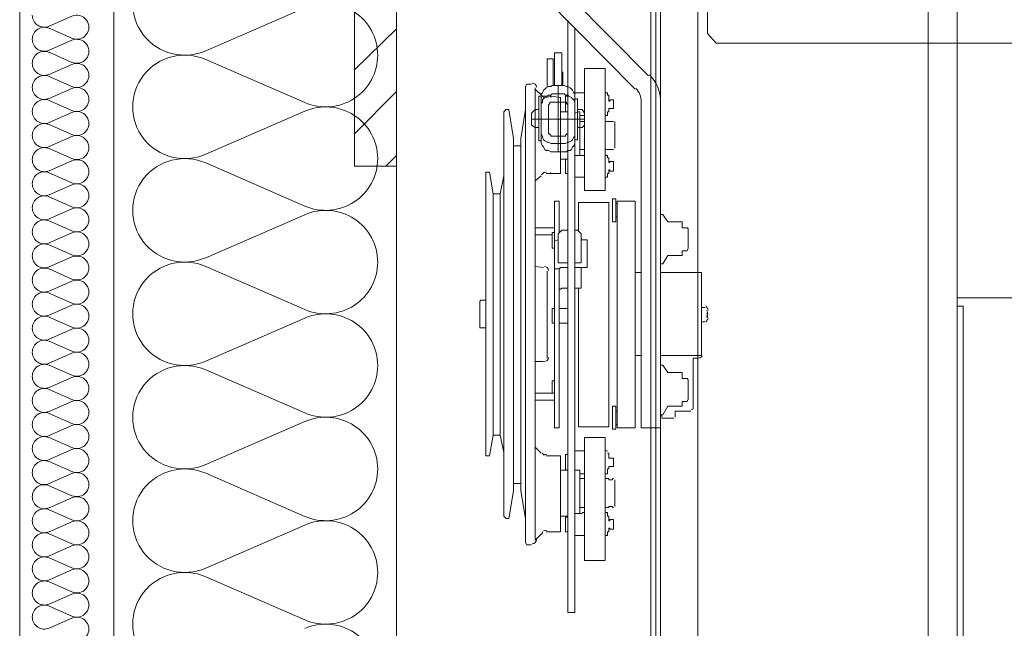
# Model space of a CAD drawing. Header units: millimetres. Extents: x 178516 to 426772, y -178579 to -115871.
# Tile 86 of 256: x 263670 to 264193, y -125798 to -125476. Entities that reach past the tile are written whole.
import ezdxf

# ---------------------------------------------------------------- set-up
doc = ezdxf.new("R2010")
doc.units = ezdxf.units.MM
doc.header["$MEASUREMENT"] = 0
doc.layers.get('0').update_dxf_attribs({"color": 252, "lineweight": 5})
for name, color, linetype, lineweight in [('Nowe_320-W Umeblowanie_Nr_pióra__103', 252, 'Continuous', 5), ('Nowe_320-W Umeblowanie_Nr_pióra__181', 252, 'Continuous', 5), ('Nowe_820-G Rysunki Obrazki_Nr_pióra__1', 252, 'Continuous', 5), ('Nowe_820-G Rysunki Obrazki_Nr_pióra__161', 252, 'Continuous', 5), ('Nowe_820-G Rysunki Obrazki_Nr_pióra__27', 252, 'Continuous', 5)]:
    doc.layers.add(name, color=color, linetype=linetype, lineweight=lineweight)

# ---------------------------------------------------------------- blocks, each defined once
blk = doc.blocks.new('podkład 20251118')
at = {"layer": 'Nowe_320-W Umeblowanie_Nr_pióra__103', "color": 252, "linetype": 'Continuous', "lineweight": 5}
for p, q in [((263821.56, -125469.31), (263769.03, -125492.13)), ((263769.03, -125496.74), (263821.56, -125519.56)), ((263821.56, -125524.16), (263769.03, -125546.98)), ((263769.03, -125551.59), (263821.56, -125574.41)), ((263821.56, -125579.02), (263769.03, -125601.83)), ((263769.03, -125606.44), (263821.56, -125629.26)), ((263821.56, -125633.87), (263769.03, -125656.69)), ((263769.03, -125661.29), (263821.56, -125684.11)), ((263821.56, -125688.72), (263769.03, -125711.54)), ((263769.03, -125716.15), (263821.56, -125738.96)), ((263821.56, -125743.57), (263769.03, -125766.39)), ((263769.03, -125771), (263821.56, -125793.82))]:
    blk.add_line(p, q, dxfattribs=at)
at = {"layer": 'Nowe_320-W Umeblowanie_Nr_pióra__103', "color": 252, "linetype": 'Continuous', "lineweight": 5, "extrusion": (0, 0, -1)}
for centre, major_axis, start_param, end_param in [((263757.94, -125467.01), (27.65, 0), 1.158002, 5.125182), ((263832.65, -125494.43), (-27.65, 0), 1.158003, 3.141593), ((263757.94, -125521.86), (27.65, 0), 1.158002, 5.125182), ((263832.65, -125494.43), (-27.65, 0), 3.141593, 5.125182), ((263832.65, -125549.29), (-27.65, 0), 1.158003, 3.141593), ((263757.94, -125576.71), (-27.65, 0), 4.299595, 8.266775), ((263832.65, -125549.29), (-27.65, 0), 3.141593, 5.125182), ((263832.65, -125604.14), (-27.65, 0), 1.158003, 3.141593), ((263757.94, -125631.56), (-27.65, 0), 4.299595, 8.266775), ((263832.65, -125604.14), (-27.65, 0), 3.141593, 5.125182), ((263832.65, -125658.99), (-27.65, 0), 1.158003, 3.141593), ((263757.94, -125686.42), (27.65, 0), 1.158002, 5.125182), ((263832.65, -125658.99), (-27.65, 0), 3.141593, 5.125182), ((263832.65, -125713.84), (-27.65, 0), 1.158003, 3.141593), ((263757.94, -125741.27), (27.65, 0), 1.158002, 5.125182), ((263832.65, -125713.84), (-27.65, 0), 3.141593, 5.125182), ((263832.65, -125768.69), (-27.65, 0), 1.158003, 3.141593), ((263757.94, -125796.12), (-27.65, 0), 4.299595, 8.266775), ((263832.65, -125768.7), (-27.65, 0), 3.141593, 5.125182), ((263832.65, -125823.55), (-27.65, 0), 1.158003, 3.141593)]:
    blk.add_ellipse(centre, major_axis=major_axis, ratio=0.991967, start_param=start_param, end_param=end_param, dxfattribs=at)
at = {"layer": 'Nowe_320-W Umeblowanie_Nr_pióra__181', "color": 252, "linetype": 'Continuous', "lineweight": 5}
for p, q in [((263685.97, -125479.09), (263698.09, -125473.78)), ((263698.09, -125485.47), (263685.97, -125480.16)), ((263685.97, -125491.85), (263698.09, -125486.54)), ((263698.09, -125498.23), (263685.97, -125492.92)), ((263685.97, -125504.62), (263698.09, -125499.31)), ((263698.09, -125511), (263685.97, -125505.69)), ((263685.97, -125517.38), (263698.09, -125512.07)), ((263698.09, -125523.76), (263685.97, -125518.45)), ((263685.97, -125530.15), (263698.09, -125524.84)), ((263698.09, -125536.53), (263685.97, -125531.22)), ((263685.97, -125542.91), (263698.09, -125537.6)), ((263698.09, -125549.3), (263685.97, -125543.98)), ((263685.97, -125555.68), (263698.09, -125550.37)), ((263698.09, -125562.06), (263685.97, -125556.75)), ((263685.97, -125568.44), (263698.09, -125563.13)), ((263698.09, -125574.83), (263685.97, -125569.52)), ((263685.97, -125581.21), (263698.09, -125575.9)), ((263698.09, -125587.59), (263685.97, -125582.28)), ((263685.97, -125593.97), (263698.09, -125588.66)), ((263698.09, -125600.36), (263685.97, -125595.05)), ((263685.97, -125606.74), (263698.09, -125601.43)), ((263698.09, -125613.12), (263685.97, -125607.81)), ((263685.97, -125619.5), (263698.09, -125614.19)), ((263698.09, -125625.89), (263685.97, -125620.58)), ((263685.97, -125632.27), (263698.09, -125626.96)), ((263698.09, -125638.65), (263685.97, -125633.34)), ((263685.97, -125645.04), (263698.09, -125639.73)), ((263698.09, -125651.42), (263685.97, -125646.11)), ((263685.97, -125657.8), (263698.09, -125652.49)), ((263698.09, -125664.18), (263685.97, -125658.87)), ((263685.97, -125670.57), (263698.09, -125665.26)), ((263698.09, -125676.95), (263685.97, -125671.64)), ((263685.97, -125683.33), (263698.09, -125678.02)), ((263698.09, -125689.71), (263685.97, -125684.4)), ((263685.97, -125696.1), (263698.09, -125690.79)), ((263698.09, -125702.48), (263685.97, -125697.17)), ((263685.97, -125708.86), (263698.09, -125703.55)), ((263698.09, -125715.25), (263685.97, -125709.93)), ((263685.97, -125721.63), (263698.09, -125716.32)), ((263698.09, -125728.01), (263685.97, -125722.7)), ((263685.97, -125734.39), (263698.09, -125729.08)), ((263698.09, -125740.78), (263685.97, -125735.47)), ((263685.97, -125747.16), (263698.09, -125741.85)), ((263698.09, -125753.54), (263685.97, -125748.23)), ((263685.97, -125759.92), (263698.09, -125754.61)), ((263698.09, -125766.31), (263685.97, -125761)), ((263685.97, -125772.69), (263698.09, -125767.38)), ((263698.09, -125779.07), (263685.97, -125773.76)), ((263685.97, -125785.46), (263698.09, -125780.14)), ((263698.09, -125791.84), (263685.97, -125786.53)), ((263685.97, -125798.22), (263698.09, -125792.91))]:
    blk.add_line(p, q, dxfattribs=at)
at = {"layer": 'Nowe_320-W Umeblowanie_Nr_pióra__181', "color": 252, "linetype": 'Continuous', "lineweight": 5, "extrusion": (0, 0, -1)}
for centre, major_axis, start_param, end_param in [((263700.65, -125479.62), (6.38, 0), 4.299595, 8.266775), ((263683.41, -125473.24), (-6.38, 0), 4.299596, 6.283185), ((263683.41, -125486), (-6.38, 0), 0, 1.98359), ((263683.41, -125486), (-6.38, 0), 4.299596, 6.283185), ((263700.65, -125492.39), (-6.38, 0), 1.158002, 5.125182), ((263683.41, -125498.77), (-6.38, 0), 0, 1.98359), ((263683.41, -125498.77), (-6.38, 0), 4.299596, 6.283185), ((263700.65, -125505.15), (6.38, 0), 4.299595, 8.266775), ((263683.41, -125511.54), (-6.38, 0), 0, 1.98359), ((263683.41, -125511.54), (-6.38, 0), 4.299596, 6.283185), ((263700.65, -125517.92), (6.38, 0), 4.299595, 8.266775), ((263683.41, -125524.3), (-6.38, 0), 0, 1.98359), ((263683.41, -125524.3), (-6.38, 0), 4.299596, 6.283185), ((263700.65, -125530.68), (6.38, 0), 4.299595, 8.266775), ((263683.41, -125537.07), (-6.38, 0), 0, 1.98359), ((263683.41, -125537.07), (-6.38, 0), 4.299596, 6.283185), ((263700.65, -125543.45), (-6.38, 0), 1.158002, 5.125182), ((263683.41, -125549.83), (-6.38, 0), 0, 1.98359), ((263683.41, -125549.83), (-6.38, 0), 4.299596, 6.283185), ((263700.65, -125556.21), (6.38, 0), 4.299595, 8.266775), ((263683.41, -125562.6), (-6.38, 0), 0, 1.98359), ((263683.41, -125562.6), (-6.38, 0), 4.299596, 6.283185), ((263700.65, -125568.98), (6.38, 0), 4.299595, 8.266775), ((263683.41, -125575.36), (-6.38, 0), 0, 1.98359), ((263683.41, -125575.36), (-6.38, 0), 4.299596, 6.283185), ((263700.65, -125581.74), (6.38, 0), 4.299595, 8.266775), ((263683.41, -125588.13), (-6.38, 0), 0, 1.98359), ((263700.65, -125594.51), (-6.38, 0), 1.158002, 5.125182), ((263683.41, -125588.13), (-6.38, 0), 4.299596, 6.283185), ((263683.41, -125600.89), (-6.38, 0), 0, 1.98359), ((263683.41, -125600.89), (-6.38, 0), 4.299596, 6.283185), ((263700.65, -125607.28), (6.38, 0), 4.299595, 8.266775), ((263683.41, -125613.66), (-6.38, 0), 0, 1.98359), ((263683.41, -125613.66), (-6.38, 0), 4.299596, 6.283185), ((263700.65, -125620.04), (6.38, 0), 4.299595, 8.266775), ((263683.41, -125626.42), (-6.38, 0), 0, 1.98359), ((263683.41, -125626.42), (-6.38, 0), 4.299596, 6.283185), ((263700.65, -125632.81), (-6.38, 0), 1.158002, 5.125182), ((263683.41, -125639.19), (-6.38, 0), 0, 1.98359), ((263683.41, -125639.19), (-6.38, 0), 4.299596, 6.283185), ((263700.65, -125645.57), (6.38, 0), 4.299595, 8.266775), ((263683.41, -125651.95), (-6.38, 0), 0, 1.98359), ((263683.41, -125651.95), (-6.38, 0), 4.299596, 6.283185), ((263700.65, -125658.34), (6.38, 0), 4.299595, 8.266775), ((263683.41, -125664.72), (-6.38, 0), 0, 1.98359), ((263683.41, -125664.72), (-6.38, 0), 4.299596, 6.283185), ((263700.65, -125671.1), (6.38, 0), 4.299595, 8.266775), ((263683.41, -125677.49), (-6.38, 0), 0, 1.98359), ((263683.41, -125677.49), (-6.38, 0), 4.299596, 6.283185), ((263700.65, -125683.87), (-6.38, 0), 1.158002, 5.125182), ((263683.41, -125690.25), (-6.38, 0), 0, 1.98359), ((263683.41, -125690.25), (-6.38, 0), 4.299596, 6.283185), ((263700.65, -125696.63), (6.38, 0), 4.299595, 8.266775), ((263683.41, -125703.02), (-6.38, 0), 0, 1.98359), ((263700.65, -125709.4), (6.38, 0), 4.299595, 8.266775), ((263683.41, -125703.02), (-6.38, 0), 4.299596, 6.283185), ((263683.41, -125715.78), (-6.38, 0), 0, 1.98359), ((263683.41, -125715.78), (-6.38, 0), 4.299596, 6.283185), ((263700.65, -125722.16), (-6.38, 0), 1.158002, 5.125182), ((263683.41, -125728.55), (-6.38, 0), 0, 1.98359), ((263683.41, -125728.55), (-6.38, 0), 4.299596, 6.283185), ((263700.65, -125734.93), (6.38, 0), 4.299595, 8.266775), ((263683.41, -125741.31), (-6.38, 0), 0, 1.98359), ((263683.41, -125741.31), (-6.38, 0), 4.299596, 6.283185), ((263700.65, -125747.7), (6.38, 0), 4.299595, 8.266775), ((263683.41, -125754.08), (-6.38, 0), 0, 1.98359), ((263683.41, -125754.08), (-6.38, 0), 4.299596, 6.283185), ((263700.65, -125760.46), (6.38, 0), 4.299595, 8.266775), ((263683.41, -125766.84), (-6.38, 0), 0, 1.98359), ((263683.41, -125766.84), (-6.38, 0), 4.299596, 6.283185), ((263700.65, -125773.23), (-6.38, 0), 1.158002, 5.125182), ((263683.41, -125779.61), (-6.38, 0), 0, 1.98359), ((263683.41, -125779.61), (-6.38, 0), 4.299596, 6.283185), ((263700.65, -125785.99), (6.38, 0), 4.299595, 8.266775), ((263683.41, -125792.37), (-6.38, 0), 0, 1.98359), ((263683.41, -125792.37), (-6.38, 0), 4.299596, 6.283185), ((263700.65, -125798.76), (6.38, 0), 4.299595, 8.266775)]:
    blk.add_ellipse(centre, major_axis=major_axis, ratio=0.999631, start_param=start_param, end_param=end_param, dxfattribs=at)
at = {"layer": 'Nowe_820-G Rysunki Obrazki_Nr_pióra__1', "color": 252, "linetype": 'Continuous', "lineweight": 5}
for p, q in [((263720.35, -124287.69), (263720.35, -126218.44)), ((263870.3, -124287.69), (263870.3, -126218.44))]:
    blk.add_line(p, q, dxfattribs=at)
at = {"layer": 'Nowe_820-G Rysunki Obrazki_Nr_pióra__161', "color": 252, "linetype": 'Continuous', "lineweight": 5}
for p, q in [((264005.24, -125953.04), (264005.24, -124553.1)), ((264030.18, -124553.1), (264030.18, -125953.04)), ((264152.33, -124578.04), (264152.33, -125928.1)), ((264152.33, -124578.04), (264152.33, -125928.1)), ((264152.33, -125928.1), (264152.33, -124578.04)), ((264152.33, -124578.04), (264152.33, -125928.1)), ((264152.33, -124578.04), (264152.33, -125928.1)), ((264152.33, -125928.1), (264152.33, -124578.04)), ((264167.68, -125928.1), (264167.68, -124578.04)), ((264167.68, -125928.1), (264167.68, -124578.04)), ((263847.91, -125553.33), (263847.91, -125152.98)), ((263870.3, -125152.98), (263870.3, -125553.33)), ((264007.8, -125420.94), (264007.8, -125924.26)), ((264010.35, -125420.94), (264010.35, -125924.26)), ((263936.17, -125436.93), (264003.96, -125505.36)), ((263929.13, -125443.97), (263996.92, -125512.4)), ((264035.3, -125482.98), (264035.3, -125458.04)), ((263961.11, -125789.96), (263961.11, -125475.94)), ((263847.91, -125502.16), (263870.3, -125480.42)), ((263964.95, -125789.96), (263964.95, -125480.42)), ((264035.3, -125482.98), (264039.77, -125488.1)), ((264039.77, -125488.1), (265120.59, -125488.1)), ((263954.08, -125510.48), (263954.08, -125493.21)), ((263957.91, -125493.21), (263954.08, -125493.21)), ((263957.91, -125493.21), (263957.91, -125510.48)), ((263950.24, -125511.12), (263950.24, -125496.41)), ((263953.44, -125496.41), (263950.24, -125496.41)), ((263953.44, -125510.48), (263953.44, -125496.41)), ((263957.91, -125503.44), (263958.55, -125503.44)), ((263958.55, -125510.48), (263958.55, -125503.44)), ((263980.94, -125501.53), (263970.06, -125501.53)), ((263970.06, -125566.12), (263970.06, -125501.53)), ((263980.94, -125566.12), (263980.94, -125501.53)), ((263847.91, -125536.06), (263870.3, -125513.68)), ((263938.73, -125511.12), (263939.37, -125509.84)), ((263938.73, -125511.12), (263938.73, -125752.86)), ((263939.37, -125509.84), (263941.92, -125509.84)), ((263941.92, -125509.84), (263939.37, -125509.84)), ((263943.84, -125751.58), (263943.84, -125511.76)), ((263947.68, -125516.23), (263943.84, -125512.4)), ((263947.68, -125514.32), (263947.04, -125514.96)), ((263948.32, -125513.04), (263947.68, -125514.32)), ((263948.96, -125512.4), (263948.32, -125513.04)), ((263949.6, -125511.76), (263948.96, -125512.4)), ((263950.88, -125511.12), (263949.6, -125511.76)), ((263952.16, -125511.12), (263950.88, -125511.12)), ((263952.8, -125510.48), (263952.16, -125511.12)), ((263959.19, -125510.48), (263952.8, -125510.48)), ((263955.99, -125510.48), (263955.99, -125545.65)), ((263960.47, -125511.12), (263959.19, -125510.48)), ((263961.11, -125511.12), (263960.47, -125511.12)), ((263962.39, -125511.76), (263961.11, -125511.12)), ((263963.03, -125512.4), (263962.39, -125511.76)), ((263963.67, -125513.04), (263963.03, -125512.4)), ((263964.31, -125514.32), (263963.67, -125513.04)), ((263964.95, -125514.96), (263964.31, -125514.32)), ((263964.95, -125514.32), (263970.06, -125514.32)), ((263980.94, -125514.32), (263982.22, -125514.32)), ((263982.22, -125514.32), (263982.22, -125515.6)), ((263945.76, -125539.9), (263945.76, -125516.23)), ((263947.04, -125516.23), (263945.76, -125516.23)), ((263947.04, -125541.18), (263947.04, -125514.96)), ((263947.68, -125519.43), (263947.04, -125520.07)), ((263948.32, -125516.87), (263947.68, -125516.23)), ((263948.32, -125517.51), (263947.68, -125518.15)), ((263947.68, -125518.15), (263947.68, -125519.43)), ((263948.96, -125516.87), (263948.32, -125517.51)), ((263950.24, -125516.23), (263948.96, -125516.87)), ((263952.16, -125516.23), (263949.6, -125516.87)), ((263950.88, -125515.6), (263950.24, -125516.23)), ((263952.16, -125515.6), (263950.88, -125515.6)), ((263952.8, -125519.43), (263951.52, -125519.43)), ((263951.52, -125519.43), (263951.52, -125520.07)), ((263952.8, -125514.96), (263952.16, -125515.6)), ((263952.16, -125516.23), (263957.27, -125516.87)), ((263952.16, -125516.87), (263952.16, -125516.23)), ((263959.19, -125514.96), (263952.8, -125514.96)), ((263959.19, -125519.43), (263952.8, -125519.43)), ((263957.27, -125516.87), (263957.27, -125557.16)), ((263959.83, -125515.6), (263959.19, -125514.96)), ((263959.83, -125519.43), (263959.19, -125519.43)), ((263961.11, -125515.6), (263959.83, -125515.6)), ((263959.83, -125516.23), (263961.11, -125516.23)), ((263959.83, -125516.23), (263959.83, -125524.55)), ((263960.47, -125519.43), (263959.83, -125519.43)), ((263960.47, -125520.07), (263960.47, -125519.43)), ((263961.75, -125516.23), (263961.11, -125515.6)), ((263963.03, -125516.87), (263961.75, -125516.23)), ((263963.67, -125517.51), (263963.03, -125516.87)), ((263964.31, -125518.15), (263963.67, -125517.51)), ((263964.95, -125519.43), (263964.31, -125518.15)), ((263964.95, -125541.18), (263964.95, -125514.96)), ((263964.95, -125517.51), (263966.23, -125517.51)), ((263964.95, -125521.35), (263964.95, -125519.43)), ((263966.23, -125517.51), (263966.23, -125539.26)), ((263982.22, -125515.6), (263982.85, -125515.6)), ((263982.85, -125515.6), (263982.85, -125517.51)), ((263982.85, -125517.51), (263982.85, -125518.79)), ((263982.85, -125518.79), (263983.49, -125518.79)), ((263985.41, -125518.15), (263983.49, -125518.15)), ((263983.49, -125518.15), (263985.41, -125518.15)), ((263983.49, -125518.15), (263983.49, -125518.79)), ((263985.41, -125518.79), (263985.41, -125518.15)), ((263985.41, -125518.79), (263985.41, -125522.63)), ((264000.12, -125519.43), (264000.12, -125692.11)), ((264010.35, -125519.43), (264010.35, -125692.11)), ((263927.22, -125524.55), (263928.49, -125523.27)), ((263927.22, -125738.79), (263927.22, -125524.55)), ((263928.49, -125523.27), (263929.77, -125523.27)), ((263929.77, -125523.27), (263928.49, -125523.27)), ((263932.33, -125538.62), (263929.77, -125523.27)), ((263936.17, -125538.62), (263938.73, -125523.27)), ((263941.92, -125525.19), (263943.84, -125523.27)), ((263943.84, -125523.27), (263945.76, -125523.27)), ((263947.04, -125520.07), (263947.04, -125521.35)), ((263951.52, -125520.07), (263950.88, -125520.71)), ((263950.88, -125520.71), (263950.88, -125521.35)), ((263950.88, -125535.42), (263950.88, -125521.35)), ((263961.11, -125524.55), (263957.27, -125524.55)), ((263959.83, -125524.55), (263961.11, -125524.55)), ((263961.11, -125520.71), (263960.47, -125520.07)), ((263961.11, -125521.35), (263961.11, -125520.71)), ((263961.11, -125535.42), (263961.11, -125521.35)), ((263964.95, -125525.19), (263966.87, -125524.55)), ((263966.23, -125523.27), (263968.79, -125523.27)), ((263967.51, -125524.55), (263966.87, -125524.55)), ((263967.51, -125547.57), (263967.51, -125524.55)), ((263970.06, -125525.19), (263968.79, -125523.27)), ((263982.85, -125524.55), (263982.22, -125524.55)), ((263982.22, -125524.55), (263982.22, -125526.47)), ((263982.85, -125522.63), (263985.41, -125522.63)), ((263982.85, -125522.63), (263982.85, -125523.27)), ((263982.85, -125523.27), (263982.85, -125524.55)), ((263985.41, -125522.63), (263983.49, -125522.63)), ((263941.92, -125531.58), (263941.92, -125525.19)), ((263941.92, -125528.39), (263970.06, -125528.39)), ((263967.51, -125526.47), (263970.06, -125526.47)), ((263970.06, -125529.66), (263967.51, -125529.66)), ((263967.51, -125529.66), (263970.06, -125529.66)), ((263970.06, -125531.58), (263970.06, -125525.19)), ((263980.94, -125526.47), (263982.22, -125526.47)), ((263982.85, -125529.66), (263980.94, -125529.66)), ((263980.94, -125529.66), (263982.85, -125529.66)), ((263982.85, -125529.66), (263985.41, -125529.66)), ((263985.41, -125529.66), (263984.77, -125529.66)), ((263986.05, -125529.66), (263986.05, -125543.73)), ((263941.92, -125531.58), (263943.84, -125532.86)), ((263943.84, -125532.86), (263945.76, -125532.86)), ((263966.23, -125532.86), (263968.79, -125532.86)), ((263970.06, -125531.58), (263968.79, -125532.86)), ((263932.33, -125538.62), (263932.33, -125725.36)), ((263936.17, -125538.62), (263936.17, -125725.36)), ((263947.04, -125539.9), (263945.76, -125539.9)), ((263947.04, -125535.42), (263947.04, -125536.06)), ((263947.04, -125536.06), (263947.68, -125537.34)), ((263947.68, -125537.34), (263947.68, -125537.98)), ((263947.68, -125537.98), (263948.32, -125539.26)), ((263948.32, -125539.26), (263948.96, -125539.9)), ((263948.96, -125539.9), (263950.24, -125540.54)), ((263950.24, -125540.54), (263950.88, -125540.54)), ((263950.88, -125535.42), (263950.88, -125536.06)), ((263950.88, -125536.06), (263951.52, -125536.06)), ((263950.88, -125540.54), (263952.16, -125541.18)), ((263951.52, -125536.06), (263951.52, -125536.7)), ((263951.52, -125536.7), (263952.16, -125536.7)), ((263952.16, -125536.7), (263952.16, -125537.34)), ((263952.16, -125537.34), (263952.8, -125537.34)), ((263959.19, -125537.34), (263952.8, -125537.34)), ((263959.19, -125537.34), (263959.83, -125537.34)), ((263959.83, -125537.34), (263959.83, -125536.7)), ((263959.83, -125536.7), (263960.47, -125536.7)), ((263959.83, -125541.18), (263961.11, -125540.54)), ((263960.47, -125536.7), (263960.47, -125536.06)), ((263960.47, -125536.06), (263961.11, -125536.06)), ((263961.11, -125536.06), (263961.11, -125535.42)), ((263961.11, -125540.54), (263961.75, -125540.54)), ((263961.75, -125540.54), (263963.03, -125539.9)), ((263963.03, -125539.9), (263963.67, -125539.26)), ((263963.67, -125539.26), (263964.31, -125537.98)), ((263964.31, -125537.98), (263964.95, -125537.34)), ((263964.95, -125536.06), (263964.95, -125535.42)), ((263964.95, -125537.34), (263964.95, -125536.06)), ((263964.95, -125539.26), (263966.23, -125539.26)), ((263936.17, -125542.46), (263932.33, -125542.46)), ((263947.04, -125541.18), (263947.68, -125542.46)), ((263947.68, -125542.46), (263948.32, -125543.1)), ((263948.32, -125543.1), (263948.96, -125544.37)), ((263948.96, -125544.37), (263949.6, -125545.01)), ((263949.6, -125545.01), (263950.88, -125545.01)), ((263950.88, -125545.01), (263952.16, -125545.65)), ((263952.16, -125541.18), (263952.8, -125541.18)), ((263952.16, -125545.65), (263952.8, -125545.65)), ((263959.19, -125541.18), (263952.8, -125541.18)), ((263959.19, -125545.65), (263952.8, -125545.65)), ((263959.19, -125541.18), (263959.83, -125541.18)), ((263959.19, -125545.65), (263960.47, -125545.65)), ((263960.47, -125545.65), (263961.11, -125545.01)), ((263961.11, -125545.01), (263962.39, -125545.01)), ((263962.39, -125545.01), (263963.03, -125544.37)), ((263963.03, -125544.37), (263963.67, -125543.1)), ((263963.67, -125543.1), (263964.31, -125542.46)), ((263964.31, -125542.46), (263964.95, -125541.18)), ((263970.06, -125544.37), (263967.51, -125544.37)), ((263967.51, -125544.37), (263970.06, -125544.37)), ((263982.85, -125544.37), (263980.94, -125544.37)), ((263980.94, -125544.37), (263982.85, -125544.37)), ((263982.85, -125544.37), (263985.41, -125544.37)), ((263984.77, -125544.37), (263985.41, -125544.37)), ((263864.54, -125553.33), (263870.3, -125547.57)), ((263961.11, -125549.49), (263957.27, -125549.49)), ((263959.83, -125549.49), (263961.11, -125549.49)), ((263959.83, -125549.49), (263959.83, -125557.16)), ((263964.95, -125547.57), (263970.06, -125547.57)), ((263980.94, -125547.57), (263982.22, -125547.57)), ((263982.22, -125547.57), (263982.22, -125548.85)), ((263982.22, -125548.85), (263982.85, -125548.85)), ((263982.85, -125548.85), (263982.85, -125550.13)), ((263982.85, -125550.13), (263982.85, -125551.41)), ((263985.41, -125550.77), (263983.49, -125550.77)), ((263983.49, -125550.77), (263985.41, -125550.77)), ((263983.49, -125550.77), (263983.49, -125551.41)), ((263985.41, -125551.41), (263985.41, -125550.77)), ((263870.3, -125553.33), (263847.91, -125553.33)), ((263982.85, -125551.41), (263983.49, -125551.41)), ((263982.85, -125555.25), (263983.49, -125555.25)), ((263982.85, -125555.25), (263982.85, -125556.53)), ((263983.49, -125555.25), (263983.49, -125555.89)), ((263985.41, -125555.89), (263983.49, -125555.89)), ((263983.49, -125555.89), (263985.41, -125555.89)), ((263985.41, -125551.41), (263985.41, -125555.25)), ((263985.41, -125555.25), (263985.41, -125555.89)), ((263919.54, -125556.53), (263917.62, -125556.53)), ((263917.62, -125706.82), (263917.62, -125556.53)), ((263921.46, -125568.04), (263919.54, -125556.53)), ((263927.22, -125558.44), (263925.3, -125568.04)), ((263947.04, -125558.44), (263943.84, -125561)), ((263943.84, -125561), (263947.04, -125558.44)), ((263949.6, -125557.16), (263952.16, -125557.16)), ((263952.16, -125557.16), (263957.27, -125557.16)), ((263959.83, -125557.16), (263961.11, -125557.16)), ((263964.95, -125559.08), (263970.06, -125559.08)), ((263980.94, -125559.08), (263982.22, -125559.08)), ((263982.85, -125557.16), (263982.22, -125557.16)), ((263982.22, -125557.16), (263982.22, -125559.08)), ((263982.85, -125556.53), (263982.85, -125557.16)), ((263980.94, -125566.12), (263970.06, -125566.12)), ((263925.3, -125568.04), (263921.46, -125568.04)), ((263921.46, -125695.94), (263921.46, -125568.04)), ((263925.3, -125695.94), (263925.3, -125568.04)), ((263956.63, -125571.87), (263954.08, -125571.87)), ((263954.08, -125571.87), (263954.08, -125692.11)), ((263956.63, -125588.5), (263956.63, -125571.87)), ((263986.69, -125570.6), (263984.77, -125570.6)), ((263984.77, -125570.6), (263984.77, -125582.75)), ((263986.69, -125570.6), (263986.69, -125582.75)), ((263996.92, -125571.87), (263987.33, -125571.87)), ((263987.33, -125571.87), (263987.33, -125692.11)), ((263996.92, -125571.87), (263996.92, -125692.11)), ((263966.87, -125572.51), (263982.85, -125572.51)), ((263966.87, -125572.51), (263966.87, -125587.86)), ((263982.85, -125572.51), (263982.85, -125691.47)), ((263987.33, -125573.15), (263986.69, -125573.15)), ((263987.33, -125580.19), (263986.69, -125580.19)), ((264011.63, -125578.91), (264010.35, -125578.91)), ((264014.19, -125582.75), (264011.63, -125578.91)), ((263943.84, -125585.94), (263954.08, -125585.94)), ((263957.91, -125587.22), (263955.99, -125589.14)), ((263958.55, -125587.22), (263957.91, -125587.22)), ((263961.11, -125587.22), (263958.55, -125587.22)), ((263965.59, -125587.22), (263964.95, -125587.22)), ((263965.59, -125587.22), (263966.23, -125587.22)), ((263968.15, -125589.14), (263966.23, -125587.22)), ((263982.85, -125600.65), (263982.85, -125582.75)), ((263986.69, -125582.75), (263984.77, -125582.75)), ((264021.87, -125582.75), (264014.19, -125582.75)), ((264021.87, -125582.75), (264021.87, -125585.94)), ((264021.87, -125585.94), (264024.42, -125585.94)), ((264024.42, -125585.94), (264025.06, -125586.58)), ((264025.06, -125596.82), (264025.06, -125586.58)), ((264025.06, -125586.58), (264025.06, -125596.82)), ((263943.84, -125589.78), (263952.8, -125589.78)), ((263952.8, -125588.5), (263954.08, -125588.5)), ((263952.8, -125588.5), (263952.8, -125596.82)), ((263955.99, -125592.34), (263954.08, -125592.98)), ((263955.99, -125589.14), (263955.99, -125604.49)), ((263968.15, -125604.49), (263968.15, -125589.14)), ((263971.34, -125592.34), (263968.15, -125592.34)), ((263971.34, -125607.05), (263971.34, -125592.34)), ((263952.8, -125596.82), (263954.08, -125596.82)), ((263954.08, -125594.9), (263954.08, -125606.41)), ((264024.42, -125598.1), (264025.06, -125596.82)), ((264014.19, -125600.65), (264011.63, -125605.13)), ((264014.19, -125600.65), (264021.87, -125600.65)), ((264021.87, -125598.1), (264024.42, -125598.1)), ((264021.87, -125598.1), (264021.87, -125600.65)), ((263948.32, -125607.05), (263943.84, -125606.41)), ((263954.08, -125607.69), (263956.63, -125607.69)), ((263955.99, -125604.49), (263956.63, -125604.49)), ((263956.63, -125604.49), (263961.11, -125604.49)), ((263957.27, -125607.05), (263956.63, -125607.69)), ((263956.63, -125692.11), (263956.63, -125607.69)), ((263957.27, -125607.05), (263961.11, -125607.05)), ((263964.95, -125604.49), (263966.87, -125604.49)), ((263964.95, -125607.05), (263971.34, -125607.05)), ((263968.15, -125604.49), (263966.87, -125604.49)), ((263966.87, -125604.49), (263967.51, -125604.49)), ((263968.15, -125617.92), (263968.15, -125607.05)), ((264011.63, -125605.13), (264010.35, -125605.13)), ((263917.62, -125654.37), (263917.62, -125608.97)), ((263950.24, -125655.01), (263950.24, -125608.97)), ((263996.92, -125609.61), (264000.12, -125609.61)), ((264010.35, -125609.61), (264032.1, -125609.61)), ((264032.1, -125653.73), (264032.1, -125609.61)), ((263956.63, -125618.56), (263957.27, -125618.56)), ((263957.27, -125618.56), (263957.91, -125617.92)), ((263957.91, -125617.92), (263961.11, -125617.92)), ((263964.95, -125617.92), (263968.15, -125617.92)), ((263966.87, -125617.92), (263966.87, -125691.47)), ((264167.68, -125623.04), (264167.68, -125846.23)), ((264252.74, -125623.04), (264167.68, -125623.04)), ((263914.42, -125624.96), (263915.06, -125624.32)), ((263914.42, -125639.03), (263914.42, -125624.96)), ((263915.06, -125624.32), (263917.62, -125624.32)), ((263917.62, -125624.32), (263915.06, -125624.32)), ((263917.62, -125639.03), (263917.62, -125624.32)), ((263952.8, -125628.79), (263952.8, -125636.47)), ((263952.8, -125628.79), (263954.08, -125628.79)), ((263956.63, -125628.79), (263961.11, -125628.79)), ((264032.1, -125628.15), (264034.02, -125628.15)), ((264167.68, -125627.51), (264167.68, -125842.4)), ((264170.88, -125627.51), (264167.68, -125627.51)), ((264170.88, -125842.4), (264170.88, -125627.51)), ((264034.66, -125631.35), (264035.3, -125631.35)), ((264035.3, -125632.63), (264034.66, -125632.63)), ((264035.3, -125631.35), (264035.3, -125630.71)), ((264035.3, -125633.27), (264035.3, -125632.63)), ((263914.42, -125639.03), (263915.06, -125639.03)), ((263915.06, -125639.03), (263917.62, -125639.03)), ((263917.62, -125639.03), (263915.06, -125639.03)), ((263952.8, -125636.47), (263954.08, -125636.47)), ((263956.63, -125636.47), (263961.11, -125636.47)), ((264032.1, -125635.83), (264034.02, -125635.83)), ((263996.92, -125653.73), (264000.12, -125653.73)), ((264010.35, -125653.73), (264032.1, -125653.73)), ((264030.18, -125655.01), (264027.62, -125655.01)), ((264027.62, -125681.87), (264027.62, -125655.01)), ((263948.32, -125656.93), (263943.84, -125656.93)), ((264011.63, -125658.85), (264010.35, -125658.85)), ((264014.19, -125662.69), (264011.63, -125658.85)), ((263982.85, -125680.6), (263982.85, -125662.69)), ((264021.87, -125662.69), (264014.19, -125662.69)), ((264021.87, -125662.69), (264021.87, -125665.89)), ((264021.87, -125665.89), (264024.42, -125665.89)), ((264024.42, -125665.89), (264025.06, -125666.53)), ((263952.8, -125667.16), (263952.8, -125673.56)), ((263952.8, -125667.16), (263954.08, -125667.16)), ((264025.06, -125676.76), (264025.06, -125666.53)), ((264025.06, -125666.53), (264025.06, -125676.76)), ((263943.84, -125673.56), (263954.08, -125673.56)), ((263943.84, -125677.4), (263954.08, -125677.4)), ((263984.77, -125680.6), (263984.77, -125692.75)), ((263986.69, -125680.6), (263984.77, -125680.6)), ((263986.69, -125680.6), (263986.69, -125692.75)), ((264014.19, -125680.6), (264011.63, -125685.07)), ((264014.19, -125680.6), (264021.87, -125680.6)), ((264021.87, -125678.04), (264024.42, -125678.04)), ((264021.87, -125678.04), (264021.87, -125680.6)), ((264024.42, -125678.04), (264025.06, -125676.76)), ((263987.33, -125683.15), (263986.69, -125683.15)), ((264011.63, -125685.07), (264010.35, -125685.07)), ((264010.99, -125686.35), (264010.99, -125685.07)), ((264018.03, -125686.35), (264018.03, -125683.15)), ((264026.34, -125683.15), (264018.03, -125683.15)), ((263956.63, -125692.11), (263954.08, -125692.11)), ((263966.87, -125691.47), (263982.85, -125691.47)), ((263987.33, -125690.19), (263986.69, -125690.19)), ((263996.92, -125692.11), (263987.33, -125692.11)), ((264010.35, -125692.11), (264000.12, -125692.11)), ((264017.39, -125686.99), (264010.99, -125686.99)), ((263921.46, -125695.94), (263919.54, -125706.82)), ((263925.3, -125695.94), (263921.46, -125695.94)), ((263927.22, -125704.9), (263925.3, -125695.94)), ((263970.06, -125762.46), (263970.06, -125697.22)), ((263980.94, -125697.22), (263970.06, -125697.22)), ((263980.94, -125762.46), (263980.94, -125697.22)), ((263986.69, -125692.75), (263984.77, -125692.75)), ((263947.04, -125705.54), (263943.84, -125702.34)), ((263943.84, -125702.34), (263947.04, -125705.54)), ((263919.54, -125706.82), (263917.62, -125706.82)), ((263952.16, -125706.82), (263949.6, -125706.82)), ((263952.16, -125706.82), (263957.27, -125706.82)), ((263957.27, -125706.82), (263957.27, -125747.11)), ((263959.83, -125706.18), (263959.83, -125714.49)), ((263959.83, -125706.18), (263961.11, -125706.18)), ((263964.95, -125704.26), (263968.79, -125704.26)), ((263970.06, -125704.26), (263968.79, -125704.26)), ((263980.94, -125704.26), (263982.22, -125704.26)), ((263982.22, -125705.54), (263982.85, -125705.54)), ((263982.85, -125705.54), (263982.85, -125707.46)), ((263982.85, -125707.46), (263982.85, -125708.1)), ((263982.85, -125708.1), (263983.49, -125708.1)), ((263982.85, -125712.57), (263982.85, -125713.21)), ((263982.85, -125712.57), (263983.49, -125712.57)), ((263985.41, -125708.1), (263983.49, -125708.1)), ((263983.49, -125708.1), (263985.41, -125708.1)), ((263985.41, -125712.57), (263983.49, -125712.57)), ((263983.49, -125712.57), (263985.41, -125712.57)), ((263985.41, -125708.73), (263985.41, -125708.1)), ((263985.41, -125708.73), (263985.41, -125711.93)), ((263985.41, -125711.93), (263985.41, -125712.57)), ((263961.11, -125714.49), (263957.27, -125714.49)), ((263959.83, -125714.49), (263961.11, -125714.49)), ((263964.95, -125714.49), (263966.87, -125714.49)), ((263967.51, -125714.49), (263966.87, -125714.49)), ((263967.51, -125737.51), (263967.51, -125714.49)), ((263967.51, -125716.41), (263968.79, -125716.41)), ((263970.06, -125716.41), (263968.79, -125716.41)), ((263980.94, -125716.41), (263982.22, -125716.41)), ((263982.22, -125713.85), (263982.22, -125716.41)), ((263982.85, -125713.85), (263982.22, -125713.85)), ((263982.85, -125713.21), (263982.85, -125713.85)), ((263936.17, -125721.53), (263932.33, -125721.53)), ((263970.06, -125718.97), (263967.51, -125718.97)), ((263967.51, -125718.97), (263970.06, -125718.97)), ((263982.85, -125718.97), (263980.94, -125718.97)), ((263980.94, -125718.97), (263982.85, -125718.97)), ((263982.85, -125718.97), (263982.85, -125719.61)), ((263982.85, -125719.61), (263984.77, -125719.61)), ((263984.77, -125719.61), (263984.77, -125718.97)), ((263985.41, -125718.97), (263984.77, -125718.97)), ((263984.77, -125718.97), (263985.41, -125718.97)), ((263986.05, -125733.68), (263986.05, -125719.61)), ((263929.77, -125740.07), (263932.33, -125725.36)), ((263938.73, -125740.07), (263936.17, -125725.36)), ((263982.85, -125733.68), (263982.85, -125734.32)), ((263982.85, -125733.68), (263984.77, -125733.68)), ((263984.77, -125734.32), (263984.77, -125733.68)), ((263927.22, -125738.79), (263928.49, -125740.07)), ((263961.11, -125738.79), (263957.27, -125738.79)), ((263964.95, -125737.51), (263968.79, -125737.51)), ((263970.06, -125734.32), (263967.51, -125734.32)), ((263967.51, -125734.32), (263970.06, -125734.32)), ((263970.06, -125736.87), (263968.79, -125736.87)), ((263982.85, -125734.32), (263980.94, -125734.32)), ((263980.94, -125734.32), (263982.85, -125734.32)), ((263980.94, -125736.87), (263982.22, -125736.87)), ((263982.22, -125736.87), (263982.22, -125738.79)), ((263982.22, -125738.79), (263982.85, -125738.79)), ((263982.85, -125738.79), (263982.85, -125740.07)), ((263985.41, -125734.32), (263984.77, -125734.32)), ((263984.77, -125734.32), (263985.41, -125734.32)), ((263928.49, -125740.07), (263929.77, -125740.07)), ((263929.77, -125740.07), (263928.49, -125740.07)), ((263959.83, -125739.43), (263959.83, -125747.11)), ((263959.83, -125739.43), (263961.11, -125739.43)), ((263982.85, -125740.07), (263982.85, -125741.35)), ((263982.85, -125741.35), (263983.49, -125741.35)), ((263983.49, -125740.71), (263983.49, -125741.35)), ((263985.41, -125740.71), (263983.49, -125740.71)), ((263983.49, -125740.71), (263985.41, -125740.71)), ((263985.41, -125741.35), (263985.41, -125740.71)), ((263985.41, -125741.35), (263985.41, -125745.19)), ((263947.68, -125747.75), (263943.84, -125751.58)), ((263947.68, -125747.11), (263947.68, -125747.75)), ((263949.6, -125747.11), (263952.16, -125747.11)), ((263952.16, -125747.11), (263957.27, -125747.11)), ((263959.83, -125747.11), (263961.11, -125747.11)), ((263964.95, -125749.03), (263968.79, -125749.03)), ((263970.06, -125749.03), (263968.79, -125749.03)), ((263980.94, -125749.03), (263982.22, -125749.03)), ((263982.22, -125747.11), (263982.22, -125749.03)), ((263982.85, -125747.11), (263982.22, -125747.11)), ((263982.85, -125745.19), (263982.85, -125746.47)), ((263982.85, -125745.19), (263983.49, -125745.19)), ((263982.85, -125746.47), (263982.85, -125747.11)), ((263983.49, -125745.19), (263983.49, -125745.83)), ((263985.41, -125745.83), (263983.49, -125745.83)), ((263983.49, -125745.83), (263985.41, -125745.83)), ((263985.41, -125745.19), (263985.41, -125745.83)), ((263938.73, -125752.86), (263939.37, -125754.14)), ((263939.37, -125754.14), (263941.92, -125754.14)), ((263941.92, -125754.14), (263939.37, -125754.14)), ((263980.94, -125762.46), (263970.06, -125762.46)), ((263961.11, -125789.96), (263964.95, -125789.96))]:
    blk.add_line(p, q, dxfattribs=at)
for centre, radius, start, end in [((263942.24, -125511.44), 2.24, 360, 90), ((263990.21, -125519.11), 20.15, 359.9965, 44.9965), ((263990.21, -125519.11), 9.91, 0.0115, 45.0115), ((263949.11, -125514.59), 2.12, 225.2285, 226.6451), ((263947, -125516.85), 0.969, 41.5944, 47.405), ((263950.81, -125492.33), 23.92, 263.7347, 267.6403), ((263951.97, -125514.24), 1.95, 270.8736, 276.0628), ((264040.27, -125641.57), 125.13, 137.2637, 138.0133), ((263950.52, -125577.38), 20.85, 91.9188, 95.8237), ((263954.18, -125531.75), 24.93, 264.8857, 265.3161), ((263919.74, -125608.64), 2.12, 164.1999, 180.1291), ((263948.64, -125608.65), 2.24, 359.972, 87.9447), ((264029.15, -125631.71), 6.8, 18.4746, 37.8742), ((264029.24, -125631.67), 6.7, 321.9404, 341.5847), ((264029.28, -125631.46), 5.98, 10.606, 18.0394), ((264029.28, -125631.89), 5.98, 341.9606, 349.394), ((264027.54, -125631.67), 7.75, 354.478, 5.522), ((263919.81, -125654.05), 2.19, 180.0109, 195.5195), ((263948.64, -125654.7), 2.24, 272.0553, 0.028), ((264030.49, -125652.76), 2.26, 270.1458, 329.581), ((264026.66, -125681.55), 0.96, 270.0464, 359.9536), ((264005.67, -125653.8), 77.76, 221.6215, 222.8252), ((263950.84, -125681.85), 24.34, 264.4044, 267.6749), ((263946.21, -125745.81), 2.02, 314.2002, 318.5942), ((263950.79, -125770.07), 23.61, 92.3548, 96.2985), ((263942.24, -125751.26), 2.24, 270, 0)]:
    blk.add_arc(centre, radius, start, end, dxfattribs=at)
at = {"layer": 'Nowe_820-G Rysunki Obrazki_Nr_pióra__27', "color": 252, "linetype": 'Continuous', "lineweight": 5}
blk.add_line((263670.35, -122234), (263670.35, -126100.42), dxfattribs=at)

msp = doc.modelspace()

# ---------------------------------------------------------------- block references
msp.add_blockref('podkład 20251118', (0, 0))

doc.saveas('drawing.dxf')
